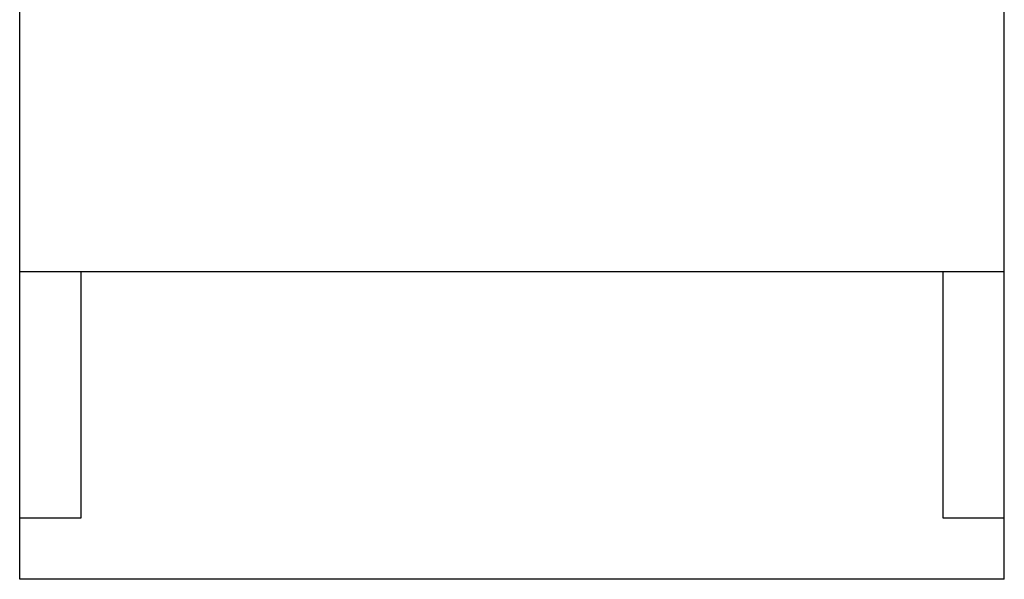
# Model space of a CAD drawing. Header units: millimetres. Extents: x 718 to 1157, y -195 to -52.
# Tile 16 of 156: x 1026.681 to 1027.481, y -138.647 to -138.193. Entities that reach past the tile are written whole.
import ezdxf

# ---------------------------------------------------------------- set-up
doc = ezdxf.new("R2010")
doc.units = ezdxf.units.MM
doc.header["$LTSCALE"] = 1.21
doc.header["$MEASUREMENT"] = 0
doc.layers.get('0').update_dxf_attribs({"linetype": 'CONTINUOUS'})

msp = doc.modelspace()

# ---------------------------------------------------------------- linework, layer by layer
at = {"color": 7, "linetype": 'Continuous'}
for p, q in [((1026.68085, -138.64708), (1026.68085, -137.04708)), ((1027.48085, -138.64708), (1027.48085, -137.04708)), ((1026.68085, -138.39708), (1027.48085, -138.39708)), ((1026.73085, -138.59708), (1026.73085, -138.39708)), ((1027.43085, -138.39708), (1027.43085, -138.59708)), ((1026.68085, -138.59708), (1026.73085, -138.59708)), ((1027.43085, -138.59708), (1027.48085, -138.59708)), ((1027.48085, -138.64708), (1026.68085, -138.64708))]:
    msp.add_line(p, q, dxfattribs=at)

doc.saveas('drawing.dxf')
